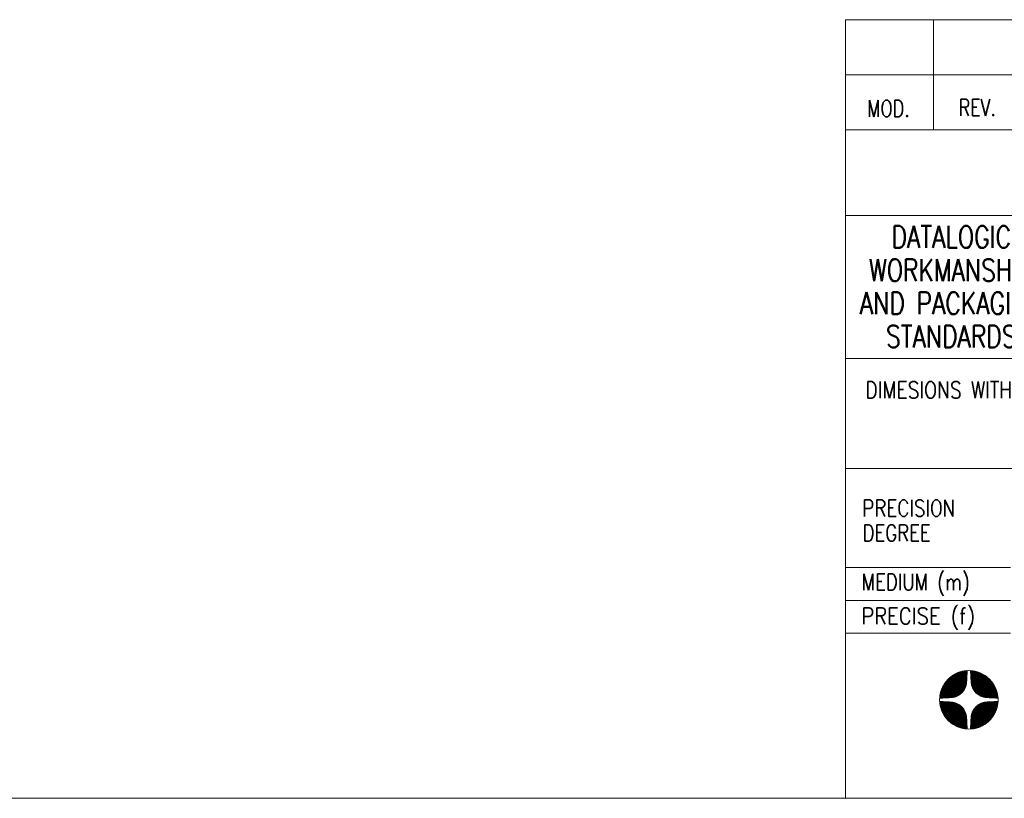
# Model space of a CAD drawing. Header units: millimetres. Extents: x 4 to 415, y -8563 to 292.
# Tile 179 of 256: x 150 to 239, y 5 to 76. Entities that reach past the tile are written whole.
import ezdxf

# ---------------------------------------------------------------- set-up
doc = ezdxf.new("R2010")
doc.units = ezdxf.units.MM
doc.layers.add('1', color=7, linetype='Continuous')
doc.layers.add('256', color=7, linetype='Continuous')
doc.styles.add('blockfont', font='simplex.shx')

# ---------------------------------------------------------------- blocks, each defined once
blk = doc.blocks.new('HATCH1')
at = {"color": 5, "lineweight": 13}
for p, q in [((233.55723, 13.770071), (233.590794, 13.803635)), ((233.559137, 13.744602), (233.616806, 13.802271)), ((233.56127, 13.71936), (233.642818, 13.800908)), ((233.563624, 13.694338), (233.66883, 13.799545)), ((233.566194, 13.669533), (233.694843, 13.798182)), ((233.568974, 13.644938), (233.720855, 13.796818)), ((233.571961, 13.620549), (233.746867, 13.795455)), ((233.57515, 13.596363), (233.772879, 13.794092)), ((233.578537, 13.572374), (233.798891, 13.792729)), ((233.582117, 13.548579), (233.824904, 13.791366)), ((233.585886, 13.524973), (233.850916, 13.790002)), ((233.589842, 13.501553), (233.876928, 13.788639)), ((233.593981, 13.478316), (233.90294, 13.787276)), ((233.598298, 13.455259), (233.928952, 13.785913)), ((233.602792, 13.432377), (233.954965, 13.784549)), ((233.607459, 13.409668), (233.980977, 13.783186)), ((233.612295, 13.387129), (234.006989, 13.781823)), ((233.617299, 13.364757), (234.033001, 13.78046)), ((233.622466, 13.342549), (234.059013, 13.779096)), ((233.627796, 13.320504), (234.085026, 13.777733)), ((233.633285, 13.298617), (234.111038, 13.77637)), ((233.638931, 13.276887), (234.13705, 13.775007)), ((233.644731, 13.255312), (234.163062, 13.773643)), ((233.650683, 13.233889), (234.189074, 13.77228)), ((233.656786, 13.212617), (234.215086, 13.770917)), ((233.663037, 13.191492), (234.241099, 13.769554)), ((233.669433, 13.170513), (234.267111, 13.768191)), ((233.675974, 13.149679), (234.293123, 13.766827)), ((233.682658, 13.128986), (234.319135, 13.765464)), ((233.689481, 13.108435), (234.345147, 13.764101)), ((233.696444, 13.088022), (234.37116, 13.762738)), ((233.703544, 13.067746), (234.397172, 13.761374)), ((233.710779, 13.047606), (234.423184, 13.760011)), ((233.718148, 13.0276), (234.449196, 13.758648)), ((233.72565, 13.007727), (234.475208, 13.757285)), ((233.733284, 12.987984), (234.501221, 13.755921)), ((233.741046, 12.968372), (234.527233, 13.754558)), ((233.748938, 12.948888), (234.553245, 13.753195)), ((233.756956, 12.929531), (234.579257, 13.751832)), ((233.7651, 12.9103), (234.605116, 13.750315)), ((233.773369, 12.891193), (234.630566, 13.74839)), ((233.781762, 12.87221), (234.65562, 13.746068)), ((233.790277, 12.85335), (234.680293, 13.743366)), ((233.798913, 12.834611), (234.704602, 13.740299)), ((233.80767, 12.815992), (234.728558, 13.73688)), ((233.816546, 12.797492), (234.752176, 13.733123)), ((233.82554, 12.779111), (234.775466, 13.729037)), ((233.834652, 12.760848), (234.79844, 13.724635)), ((233.84388, 12.7427), (234.821106, 13.719927)), ((233.853224, 12.724669), (234.843475, 13.71492)), ((233.862682, 12.706752), (234.865555, 13.709624)), ((233.872255, 12.688949), (234.887353, 13.704047)), ((233.881941, 12.671259), (234.908878, 13.698197)), ((233.891739, 12.653682), (234.930136, 13.692079)), ((233.901649, 12.636217), (234.951133, 13.685701)), ((233.91167, 12.618862), (234.971876, 13.679068)), ((233.921801, 12.601618), (234.99237, 13.672187)), ((233.932042, 12.584484), (235.012621, 13.665062)), ((233.942393, 12.567459), (235.032633, 13.657699)), ((233.952851, 12.550542), (235.052411, 13.650102)), ((233.963418, 12.533733), (235.07196, 13.642275)), ((233.974092, 12.517032), (235.091283, 13.634223)), ((233.984873, 12.500437), (235.110385, 13.62595)), ((233.99576, 12.483949), (235.129269, 13.617458)), ((234.006753, 12.467567), (235.147939, 13.608753)), ((234.017851, 12.45129), (235.166397, 13.599835)), ((234.029055, 12.435118), (235.184647, 13.59071)), ((234.040363, 12.41905), (235.202691, 13.581379)), ((234.051775, 12.403087), (235.220533, 13.571845)), ((234.06329, 12.387227), (235.238174, 13.56211)), ((234.07491, 12.371471), (235.255617, 13.552178)), ((234.086632, 12.355817), (235.272864, 13.54205)), ((234.098457, 12.340267), (235.289917, 13.531727)), ((234.110384, 12.324819), (235.306779, 13.521213)), ((234.122413, 12.309473), (235.32345, 13.510509)), ((234.134545, 12.294229), (235.339932, 13.499616)), ((234.146777, 12.279086), (235.356228, 13.488536)), ((234.159112, 12.264045), (235.372337, 13.47727)), ((234.171547, 12.249104), (235.388263, 13.46582)), ((234.184083, 12.234265), (235.404005, 13.454187)), ((234.19672, 12.219527), (235.419565, 13.442372)), ((234.209457, 12.204889), (235.434944, 13.430375)), ((234.222295, 12.190351), (235.450142, 13.418198)), ((234.235233, 12.175914), (235.465162, 13.405842)), ((234.248272, 12.161577), (235.480002, 13.393307)), ((234.26141, 12.14734), (235.494664, 13.380594)), ((234.274649, 12.133203), (235.509148, 13.367702)), ((234.287987, 12.119166), (235.523455, 13.354634)), ((234.301425, 12.105228), (235.537585, 13.341388)), ((234.314963, 12.091391), (235.551538, 13.327966)), ((234.3286, 12.077653), (235.565314, 13.314367)), ((234.342338, 12.064015), (235.578914, 13.300591)), ((234.356175, 12.050477), (235.592337, 13.286639)), ((234.370112, 12.037038), (235.605583, 13.27251)), ((234.384149, 12.0237), (235.618652, 13.258203)), ((234.398285, 12.010461), (235.631544, 13.24372)), ((234.412522, 11.997322), (235.644258, 13.229058)), ((234.426859, 11.984284), (235.656794, 13.214219)), ((234.441296, 11.971345), (235.669151, 13.1992)), ((234.455833, 11.958507), (235.681328, 13.184002)), ((234.47047, 11.945769), (235.693326, 13.168624)), ((234.485209, 11.933132), (235.705142, 13.153065)), ((234.500047, 11.920595), (235.716776, 13.137323)), ((234.514987, 11.908159), (235.728226, 13.121398)), ((234.530028, 11.895825), (235.739493, 13.105289)), ((234.54517, 11.883592), (235.750573, 13.088995)), ((234.560414, 11.87146), (235.761467, 13.072513)), ((234.57576, 11.85943), (235.772172, 13.055842)), ((234.591208, 11.847503), (235.782687, 13.038982)), ((234.606758, 11.835677), (235.79301, 13.021929)), ((234.622411, 11.823955), (235.803139, 13.004683)), ((234.638167, 11.812335), (235.813072, 12.98724)), ((234.654026, 11.800819), (235.822807, 12.9696)), ((234.669989, 11.789407), (235.832342, 12.951759)), ((234.686056, 11.778099), (235.841673, 12.933716)), ((234.702228, 11.766895), (235.8508, 12.915467)), ((234.718504, 11.755796), (235.859718, 12.897009)), ((234.734886, 11.744803), (235.868424, 12.878341)), ((234.751374, 11.733915), (235.876917, 12.859457)), ((234.767968, 11.723134), (235.885191, 12.840356)), ((234.78467, 11.712459), (235.893244, 12.821034)), ((234.801478, 11.701892), (235.901071, 12.801486)), ((234.818394, 11.691433), (235.908669, 12.781708)), ((234.835419, 11.681083), (235.916033, 12.761697)), ((234.852553, 11.670841), (235.923159, 12.741447)), ((234.869797, 11.660709), (235.930041, 12.720954)), ((234.887151, 11.650688), (235.936674, 12.700212)), ((234.904616, 11.640778), (235.943053, 12.679215)), ((234.922192, 11.630979), (235.949172, 12.657959)), ((234.939882, 11.621293), (235.955024, 12.636435)), ((234.957684, 11.61172), (235.960602, 12.614637)), ((234.9756, 11.602261), (235.965899, 12.592559)), ((234.993632, 11.592916), (235.970906, 12.570191)), ((235.011778, 11.583688), (235.975616, 12.547525)), ((235.030042, 11.574576), (235.980019, 12.524553)), ((235.048422, 11.565581), (235.984106, 12.501264)), ((235.066922, 11.556705), (235.987865, 12.477648)), ((235.08554, 11.547948), (235.991284, 12.453692)), ((235.104279, 11.539311), (235.994353, 12.429385)), ((235.123139, 11.530795), (235.997056, 12.404713)), ((235.142121, 11.522402), (235.999379, 12.379661)), ((235.161227, 11.514133), (236.001306, 12.354212)), ((235.180458, 11.505988), (236.002824, 12.328355)), ((235.199814, 11.497969), (236.004187, 12.302342)), ((235.219298, 11.490078), (236.005551, 12.27633)), ((235.23891, 11.482314), (236.006914, 12.250318)), ((235.258652, 11.474681), (236.008277, 12.224306)), ((235.278525, 11.467178), (236.00964, 12.198294)), ((235.29853, 11.459808), (236.011004, 12.172282)), ((235.31867, 11.452573), (236.012367, 12.146269)), ((235.338945, 11.445472), (236.01373, 12.120257)), ((235.359357, 11.438509), (236.015093, 12.094245)), ((235.379909, 11.431685), (236.016457, 12.068233)), ((235.4006, 11.425001), (236.01782, 12.042221)), ((235.421434, 11.41846), (236.019183, 12.016209)), ((235.442412, 11.412062), (236.020546, 11.990196)), ((235.463537, 11.405811), (236.02191, 11.964184)), ((235.484809, 11.399708), (236.023273, 11.938172)), ((235.506231, 11.393755), (236.024636, 11.91216)), ((235.527806, 11.387954), (236.025999, 11.886148)), ((235.549535, 11.382308), (236.027363, 11.860135)), ((235.571421, 11.376818), (236.028726, 11.834123)), ((235.593466, 11.371488), (236.030089, 11.808111)), ((235.615673, 11.36632), (236.031452, 11.782099)), ((235.638044, 11.361316), (236.032815, 11.756087)), ((235.660583, 11.356479), (236.034179, 11.730075)), ((235.683291, 11.351811), (236.035542, 11.704062)), ((235.706172, 11.347317), (236.036905, 11.67805)), ((235.729229, 11.342999), (236.038268, 11.652038)), ((235.752466, 11.33886), (236.039632, 11.626026)), ((235.775885, 11.334903), (236.040995, 11.600014)), ((235.799489, 11.331133), (236.042358, 11.574001)), ((235.823284, 11.327552), (236.043721, 11.547989)), ((235.847272, 11.324165), (236.045085, 11.521977)), ((235.871458, 11.320975), (236.046448, 11.495965)), ((235.895846, 11.317988), (236.047811, 11.469953)), ((235.92044, 11.315206), (236.049174, 11.443941)), ((235.945245, 11.312636), (236.050538, 11.417928)), ((235.970265, 11.310281), (236.051901, 11.391916)), ((235.995507, 11.308147), (236.053264, 11.365904)), ((236.020975, 11.306239), (236.054627, 11.339892))]:
    blk.add_line(p, q, dxfattribs=at)
blk = doc.blocks.new('HATCH3')
at = {"color": 5, "lineweight": 13}
for p, q in [((233.555755, 14.11871), (236.043497, 16.606453)), ((233.557723, 14.148055), (236.014153, 16.604484)), ((233.560049, 14.177755), (235.984452, 16.602159)), ((233.562745, 14.207827), (235.95438, 16.599463)), ((233.565828, 14.238286), (235.923922, 16.59638)), ((233.569314, 14.269147), (235.89306, 16.592893)), ((233.570955, 14.106536), (236.055672, 16.591253)), ((233.573222, 14.30043), (235.861777, 16.588986)), ((233.577571, 14.332154), (235.830053, 16.584637)), ((233.582382, 14.364341), (235.797866, 16.579826)), ((233.58768, 14.397015), (235.765193, 16.574528)), ((233.59349, 14.4302), (235.732008, 16.568718)), ((233.599841, 14.463926), (235.698282, 16.562367)), ((233.599845, 14.10805), (236.054158, 16.562363)), ((233.606764, 14.498225), (235.663983, 16.555444)), ((233.614294, 14.533131), (235.629077, 16.547913)), ((233.622471, 14.568683), (235.593524, 16.539736)), ((233.628734, 14.109564), (236.052644, 16.533474)), ((233.63134, 14.604927), (235.557281, 16.530868)), ((233.640948, 14.641911), (235.520297, 16.52126)), ((233.651354, 14.679692), (235.482516, 16.510854)), ((233.657624, 14.111078), (236.05113, 16.504584)), ((233.662621, 14.718335), (235.443873, 16.499587)), ((233.674825, 14.757914), (235.404294, 16.487383)), ((233.686513, 14.112592), (236.049616, 16.475695)), ((233.688051, 14.798516), (235.363692, 16.474156)), ((233.702403, 14.840243), (235.321965, 16.459804)), ((233.715403, 14.114106), (236.048102, 16.446805)), ((233.718002, 14.883217), (235.278991, 16.444206)), ((233.734992, 14.927583), (235.234625, 16.427215)), ((233.744292, 14.11562), (236.046588, 16.417916)), ((233.753554, 14.97352), (235.188688, 16.408654)), ((233.773182, 14.117134), (236.045074, 16.389027)), ((233.773909, 15.02125), (235.140957, 16.388299)), ((233.79634, 15.071057), (235.091151, 16.365868)), ((233.802071, 14.118648), (236.04356, 16.360137)), ((233.821217, 15.123309), (235.038899, 16.340991)), ((233.830961, 14.120162), (236.042046, 16.331248)), ((233.849037, 15.178505), (234.983703, 16.31317)), ((233.85985, 14.121676), (236.040532, 16.302358)), ((233.880504, 15.237347), (234.924861, 16.281704)), ((233.888739, 14.12319), (236.039018, 16.273469)), ((233.91666, 15.300878), (234.861329, 16.245548)), ((233.917629, 14.124704), (236.037504, 16.244579)), ((233.946518, 14.126218), (236.03599, 16.21569)), ((233.959188, 15.370782), (234.791426, 16.20302)), ((233.975408, 14.127732), (236.034476, 16.186801)), ((234.004297, 14.129246), (236.032962, 16.157911)), ((234.011141, 15.45011), (234.712098, 16.151067)), ((234.033187, 14.130761), (236.031448, 16.129022)), ((234.062076, 14.132275), (236.029934, 16.100132)), ((234.079341, 15.545686), (234.616521, 16.082866)), ((234.090966, 14.133789), (236.02842, 16.071243)), ((234.119855, 14.135303), (236.026906, 16.042353)), ((234.148745, 14.136817), (236.025392, 16.013464)), ((234.177634, 14.138331), (236.023878, 15.984574)), ((234.189084, 15.682804), (234.479403, 15.973124)), ((234.206524, 14.139845), (236.022364, 15.955685)), ((234.235413, 14.141359), (236.02085, 15.926796)), ((234.264302, 14.142873), (236.019336, 15.897906)), ((234.293192, 14.144387), (236.017822, 15.869017)), ((234.322081, 14.145901), (236.016308, 15.840127)), ((234.350971, 14.147415), (236.014794, 15.811238)), ((234.37986, 14.148929), (236.01328, 15.782348)), ((234.40875, 14.150443), (236.011766, 15.753459)), ((234.437639, 14.151957), (236.010252, 15.724569)), ((234.466529, 14.153471), (236.008738, 15.69568)), ((234.495418, 14.154985), (236.007224, 15.666791)), ((234.524308, 14.156499), (236.00571, 15.637901)), ((234.553197, 14.158013), (236.004196, 15.609012)), ((234.582087, 14.159527), (236.002682, 15.580122)), ((234.611255, 14.16132), (236.000889, 15.550954)), ((234.641051, 14.163741), (235.998468, 15.521158)), ((234.671522, 14.166837), (235.995372, 15.490686)), ((234.702721, 14.17066), (235.991549, 15.459488)), ((234.734708, 14.175272), (235.986937, 15.427501)), ((234.767555, 14.180743), (235.981466, 15.394654)), ((234.801346, 14.187159), (235.97505, 15.360863)), ((234.836181, 14.194619), (235.96759, 15.326027)), ((234.872184, 14.203245), (235.958963, 15.290025)), ((234.909502, 14.213189), (235.94902, 15.252706)), ((234.948327, 14.224638), (235.937571, 15.213882)), ((234.988899, 14.237835), (235.924374, 15.173309)), ((235.031541, 14.253102), (235.909107, 15.130667)), ((235.076694, 14.270878), (235.89133, 15.085515)), ((235.124992, 14.291801), (235.870408, 15.037217)), ((235.177412, 14.316846), (235.845363, 14.984797)), ((235.235605, 14.347663), (235.814545, 14.926604)), ((235.302814, 14.387497), (235.774712, 14.859395)), ((235.387599, 14.444906), (235.717302, 14.77461))]:
    blk.add_line(p, q, dxfattribs=at)
blk = doc.blocks.new('HATCH5')
at = {"color": 5, "lineweight": 13}
for p, q in [((236.358574, 16.571414), (236.392138, 16.604978)), ((236.359937, 16.545402), (236.417607, 16.603071)), ((236.3613, 16.519389), (236.442849, 16.600938)), ((236.362663, 16.493377), (236.46787, 16.598584)), ((236.364027, 16.467365), (236.492676, 16.596015)), ((236.36539, 16.441353), (236.517271, 16.593234)), ((236.366753, 16.415341), (236.541659, 16.590247)), ((236.368116, 16.389329), (236.565846, 16.587058)), ((236.36948, 16.363316), (236.589835, 16.583672)), ((236.370843, 16.337304), (236.61363, 16.580092)), ((236.372206, 16.311292), (236.637236, 16.576322)), ((236.373569, 16.28528), (236.660655, 16.572366)), ((236.374933, 16.259268), (236.683892, 16.568227)), ((236.376296, 16.233256), (236.70695, 16.56391)), ((236.377659, 16.207243), (236.729832, 16.559416)), ((236.379022, 16.181231), (236.752541, 16.55475)), ((236.380386, 16.155219), (236.77508, 16.549913)), ((236.381749, 16.129207), (236.797452, 16.54491)), ((236.383112, 16.103195), (236.819659, 16.539742)), ((236.384475, 16.077182), (236.841705, 16.534412)), ((236.385839, 16.05117), (236.863591, 16.528923)), ((236.387202, 16.025158), (236.885321, 16.523278)), ((236.388565, 15.999146), (236.906896, 16.517477)), ((236.389928, 15.973134), (236.928319, 16.511525)), ((236.391292, 15.947122), (236.949592, 16.505422)), ((236.392655, 15.921109), (236.970717, 16.499172)), ((236.394018, 15.895097), (236.991696, 16.492775)), ((236.395381, 15.869085), (237.01253, 16.486234)), ((236.396744, 15.843073), (237.033222, 16.479551)), ((236.398108, 15.817061), (237.053774, 16.472727)), ((236.399471, 15.791049), (237.074187, 16.465764)), ((236.400834, 15.765036), (237.094462, 16.458664)), ((236.402197, 15.739024), (237.114602, 16.451429)), ((236.403561, 15.713012), (237.134608, 16.44406)), ((236.404924, 15.687), (237.154482, 16.436558)), ((236.406287, 15.660988), (237.174224, 16.428925)), ((236.40765, 15.634975), (237.193837, 16.421162)), ((236.409014, 15.608963), (237.213321, 16.41327)), ((236.410377, 15.582951), (237.232678, 16.405252)), ((236.411893, 15.557092), (237.251909, 16.397108)), ((236.413819, 15.531642), (237.271015, 16.388839)), ((236.416141, 15.506589), (237.289998, 16.380446)), ((236.418843, 15.481915), (237.308859, 16.371931)), ((236.42191, 15.457607), (237.327598, 16.363295)), ((236.425328, 15.43365), (237.346217, 16.354538)), ((236.429086, 15.410032), (237.364716, 16.345662)), ((236.433171, 15.386742), (237.383097, 16.336668)), ((236.437573, 15.363769), (237.401361, 16.327556)), ((236.442282, 15.341102), (237.419508, 16.318328)), ((236.447289, 15.318733), (237.43754, 16.308984)), ((236.452584, 15.296654), (237.455457, 16.299526)), ((236.458161, 15.274855), (237.47326, 16.289953)), ((236.464012, 15.25333), (237.490949, 16.280267)), ((236.47013, 15.232073), (237.508526, 16.270469)), ((236.476508, 15.211075), (237.525992, 16.260559)), ((236.48314, 15.190332), (237.543346, 16.250538)), ((236.490022, 15.169838), (237.56059, 16.240407)), ((236.497146, 15.149588), (237.577724, 16.230166)), ((236.50451, 15.129575), (237.59475, 16.219815)), ((236.512107, 15.109797), (237.611666, 16.209357)), ((236.519933, 15.090248), (237.628475, 16.19879)), ((236.527985, 15.070925), (237.645177, 16.188116)), ((236.536259, 15.051823), (237.661771, 16.177335)), ((236.54475, 15.032939), (237.67826, 16.166448)), ((236.553456, 15.014269), (237.694642, 16.155455)), ((236.562373, 14.995811), (237.710919, 16.144357)), ((236.571499, 14.977561), (237.727091, 16.133153)), ((236.58083, 14.959517), (237.743158, 16.121845)), ((236.590364, 14.941676), (237.759122, 16.110433)), ((236.600098, 14.924034), (237.774982, 16.098918)), ((236.610031, 14.906591), (237.790738, 16.087299)), ((236.620159, 14.889344), (237.806391, 16.075576)), ((236.630481, 14.872291), (237.821942, 16.063751)), ((236.640995, 14.85543), (237.83739, 16.051824)), ((236.6517, 14.838759), (237.852736, 16.039795)), ((236.662593, 14.822276), (237.86798, 16.027664)), ((236.673673, 14.805981), (237.883123, 16.015431)), ((236.684938, 14.789871), (237.898164, 16.003097)), ((236.696388, 14.773946), (237.913104, 15.990661)), ((236.708022, 14.758203), (237.927943, 15.978125)), ((236.719837, 14.742643), (237.942682, 15.965488)), ((236.731833, 14.727265), (237.95732, 15.952751)), ((236.74401, 14.712066), (237.971857, 15.939913)), ((236.756367, 14.697047), (237.986294, 15.926975)), ((236.768902, 14.682207), (238.000632, 15.913936)), ((236.781615, 14.667545), (238.014869, 15.900798)), ((236.794506, 14.65306), (238.029006, 15.88756)), ((236.807575, 14.638753), (238.043043, 15.874221)), ((236.82082, 14.624623), (238.05698, 15.860783)), ((236.834243, 14.61067), (238.070818, 15.847245)), ((236.847842, 14.596894), (238.084556, 15.833608)), ((236.861618, 14.583294), (238.098194, 15.81987)), ((236.87557, 14.569871), (238.111732, 15.806033)), ((236.889699, 14.556625), (238.12517, 15.792096)), ((236.904005, 14.543556), (238.138509, 15.778059)), ((236.918489, 14.530664), (238.151748, 15.763923)), ((236.93315, 14.51795), (238.164886, 15.749686)), ((236.94799, 14.505414), (238.177925, 15.735349)), ((236.963008, 14.493057), (238.190864, 15.720912)), ((236.978206, 14.48088), (238.203702, 15.706375)), ((236.993585, 14.468883), (238.21644, 15.691738)), ((237.009144, 14.457067), (238.229077, 15.677)), ((237.024886, 14.445433), (238.241613, 15.662161)), ((237.04081, 14.433982), (238.254049, 15.647221)), ((237.056919, 14.422716), (238.266384, 15.63218)), ((237.073214, 14.411635), (238.278617, 15.617038)), ((237.089696, 14.400741), (238.290748, 15.601794)), ((237.106366, 14.390036), (238.302778, 15.586448)), ((237.123227, 14.379522), (238.314706, 15.571)), ((237.140279, 14.369199), (238.326531, 15.55545)), ((237.157526, 14.35907), (238.338254, 15.539797)), ((237.174968, 14.349137), (238.349873, 15.524042)), ((237.192609, 14.339401), (238.361389, 15.508182)), ((237.210449, 14.329867), (238.372802, 15.492219)), ((237.228493, 14.320535), (238.38411, 15.476152)), ((237.246742, 14.311409), (238.395314, 15.45998)), ((237.265199, 14.302491), (238.406413, 15.443704)), ((237.283868, 14.293784), (238.417406, 15.427322)), ((237.302751, 14.285292), (238.428293, 15.410834)), ((237.321852, 14.277017), (238.439075, 15.39424)), ((237.341175, 14.268965), (238.449749, 15.377539)), ((237.360723, 14.261137), (238.460316, 15.36073)), ((237.3805, 14.253539), (238.470775, 15.343814)), ((237.400512, 14.246175), (238.481126, 15.326789)), ((237.420762, 14.239049), (238.491367, 15.309655)), ((237.441255, 14.232167), (238.501499, 15.292412)), ((237.461997, 14.225534), (238.51152, 15.275058)), ((237.482993, 14.219155), (238.521431, 15.257593)), ((237.50425, 14.213036), (238.53123, 15.240016)), ((237.525774, 14.207185), (238.540916, 15.222327)), ((237.547571, 14.201607), (238.550489, 15.204524)), ((237.56965, 14.19631), (238.559948, 15.186608)), ((237.592018, 14.191302), (238.569292, 15.168577)), ((237.614683, 14.186592), (238.578521, 15.15043)), ((237.637655, 14.182189), (238.587633, 15.132166)), ((237.660944, 14.178103), (238.596627, 15.113786)), ((237.684561, 14.174344), (238.605504, 15.095287)), ((237.708516, 14.170924), (238.614261, 15.076668)), ((237.732823, 14.167855), (238.622898, 15.05793)), ((237.757496, 14.165152), (238.631413, 15.03907)), ((237.782548, 14.162829), (238.639806, 15.020087)), ((237.807996, 14.160902), (238.648076, 15.000981)), ((237.833854, 14.159384), (238.65622, 14.981751)), ((237.859866, 14.158021), (238.664239, 14.962394)), ((237.885878, 14.156658), (238.672131, 14.94291)), ((237.91189, 14.155294), (238.679894, 14.923298)), ((237.937903, 14.153931), (238.687528, 14.903556)), ((237.963915, 14.152568), (238.69503, 14.883683)), ((237.989927, 14.151205), (238.7024, 14.863678)), ((238.015939, 14.149841), (238.709636, 14.843538)), ((238.041951, 14.148478), (238.716736, 14.823263)), ((238.067963, 14.147115), (238.723699, 14.802851)), ((238.093976, 14.145752), (238.730524, 14.7823)), ((238.119988, 14.144388), (238.737207, 14.761608)), ((238.146, 14.143025), (238.743749, 14.740774)), ((238.172012, 14.141662), (238.750146, 14.719796)), ((238.198024, 14.140299), (238.756397, 14.698672)), ((238.224036, 14.138935), (238.762501, 14.6774)), ((238.250049, 14.137572), (238.768454, 14.655977)), ((238.276061, 14.136209), (238.774254, 14.634403)), ((238.302073, 14.134846), (238.779901, 14.612673)), ((238.328085, 14.133482), (238.78539, 14.590787)), ((238.354097, 14.132119), (238.79072, 14.568742)), ((238.380109, 14.130756), (238.795889, 14.546535)), ((238.406122, 14.129393), (238.800893, 14.524164)), ((238.432134, 14.128029), (238.80573, 14.501626)), ((238.458146, 14.126666), (238.810397, 14.478917)), ((238.484158, 14.125303), (238.814891, 14.456036)), ((238.51017, 14.12394), (238.81921, 14.432979)), ((238.536182, 14.122576), (238.823349, 14.409743)), ((238.562195, 14.121213), (238.827305, 14.386324)), ((238.588207, 14.11985), (238.831076, 14.362719)), ((238.614219, 14.118487), (238.834657, 14.338924)), ((238.640231, 14.117123), (238.838044, 14.314936)), ((238.666243, 14.11576), (238.841233, 14.29075)), ((238.692255, 14.114397), (238.844221, 14.266362)), ((238.718268, 14.113034), (238.847003, 14.241769)), ((238.74428, 14.11167), (238.849573, 14.216964)), ((238.770292, 14.110307), (238.851928, 14.191943)), ((238.796304, 14.108944), (238.854062, 14.166701)), ((238.822316, 14.107581), (238.855969, 14.141234))]:
    blk.add_line(p, q, dxfattribs=at)
blk = doc.blocks.new('HATCH7')
at = {"color": 5, "lineweight": 13}
for p, q in [((236.357539, 11.320064), (238.842144, 13.804669)), ((236.359053, 11.348953), (238.813255, 13.803155)), ((236.360567, 11.377842), (238.784365, 13.801641)), ((236.362081, 11.406732), (238.755476, 13.800126)), ((236.363595, 11.435621), (238.726587, 13.798612)), ((236.365109, 11.464511), (238.697697, 13.797098)), ((236.366623, 11.4934), (238.668808, 13.795584)), ((236.368137, 11.52229), (238.639918, 13.79407)), ((236.369601, 11.30475), (238.857458, 13.792607)), ((236.369651, 11.551179), (238.611029, 13.792556)), ((236.371165, 11.580069), (238.582139, 13.791042)), ((236.372679, 11.608958), (238.55325, 13.789528)), ((236.374194, 11.637847), (238.524361, 13.788014)), ((236.375708, 11.666737), (238.495471, 13.7865)), ((236.377222, 11.695626), (238.466582, 13.784986)), ((236.378736, 11.724516), (238.437692, 13.783472)), ((236.38025, 11.753405), (238.408803, 13.781958)), ((236.381764, 11.782295), (238.379913, 13.780444)), ((236.383278, 11.811184), (238.351024, 13.77893)), ((236.384792, 11.840074), (238.322135, 13.777416)), ((236.386306, 11.868963), (238.293245, 13.775902)), ((236.38782, 11.897852), (238.264356, 13.774388)), ((236.389334, 11.926742), (238.235466, 13.772874)), ((236.390848, 11.955631), (238.206577, 13.77136)), ((236.392362, 11.984521), (238.177687, 13.769846)), ((236.393876, 12.01341), (238.148798, 13.768332)), ((236.39539, 12.0423), (238.119908, 13.766818)), ((236.396904, 12.071189), (238.091019, 13.765304)), ((236.398418, 12.100079), (238.06213, 13.76379)), ((236.398944, 11.306718), (238.855491, 13.763264)), ((236.399932, 12.128968), (238.03324, 13.762276)), ((236.401446, 12.157857), (238.004351, 13.760762)), ((236.40296, 12.186747), (237.975461, 13.759248)), ((236.404474, 12.215636), (237.946572, 13.757734)), ((236.405988, 12.244526), (237.917682, 13.75622)), ((236.407502, 12.273415), (237.888793, 13.754706)), ((236.409016, 12.302305), (237.859904, 13.753192)), ((236.41053, 12.331194), (237.831014, 13.751678)), ((236.412325, 12.360364), (237.801844, 13.749883)), ((236.414748, 12.390163), (237.772045, 13.74746)), ((236.417847, 12.420637), (237.741571, 13.744362)), ((236.421673, 12.451838), (237.71037, 13.740536)), ((236.426287, 12.483828), (237.67838, 13.735921)), ((236.428644, 11.309042), (238.853167, 13.733565)), ((236.431762, 12.516679), (237.64553, 13.730446)), ((236.438181, 12.550473), (237.611735, 13.724027)), ((236.445645, 12.585313), (237.576896, 13.716563)), ((236.454276, 12.621319), (237.540889, 13.707932)), ((236.458714, 11.311737), (238.850472, 13.703494)), ((236.464225, 12.658643), (237.503565, 13.697983)), ((236.47568, 12.697474), (237.464735, 13.686528)), ((236.488884, 12.738053), (237.424155, 13.673324)), ((236.489171, 11.314818), (238.84739, 13.673037)), ((236.504159, 12.780703), (237.381505, 13.65805)), ((236.520031, 11.318303), (238.843905, 13.642177)), ((236.521946, 12.825866), (237.336342, 13.640262)), ((236.542881, 12.874177), (237.288031, 13.619327)), ((236.551313, 11.322209), (238.839999, 13.610896)), ((236.567944, 12.926615), (237.235594, 13.594264)), ((236.583035, 11.326556), (238.835652, 13.579173)), ((236.598787, 12.984833), (237.177375, 13.563422)), ((236.61522, 11.331366), (238.830843, 13.546988)), ((236.638663, 13.052085), (237.110124, 13.523545)), ((236.647892, 11.336662), (238.825547, 13.514317)), ((236.681075, 11.34247), (238.819739, 13.481133)), ((236.696171, 13.136968), (237.02524, 13.466037)), ((236.714799, 11.348818), (238.81339, 13.447409)), ((236.749096, 11.355739), (238.806469, 13.413113)), ((236.783999, 11.363268), (238.798941, 13.378209)), ((236.81955, 11.371442), (238.790766, 13.342659)), ((236.85579, 11.380308), (238.7819, 13.306418)), ((236.892772, 11.389914), (238.772295, 13.269437)), ((236.93055, 11.400316), (238.761892, 13.231659)), ((236.969189, 11.41158), (238.750628, 13.193019)), ((237.008764, 11.42378), (238.738428, 13.153444)), ((237.049363, 11.437003), (238.725205, 13.112846)), ((237.091086, 11.451351), (238.710858, 13.071123)), ((237.134055, 11.466944), (238.695264, 13.028154)), ((237.178415, 11.483929), (238.678279, 12.983793)), ((237.224346, 11.502485), (238.659724, 12.937862)), ((237.27207, 11.522833), (238.639376, 12.890139)), ((237.321868, 11.545256), (238.616953, 12.840341)), ((237.37411, 11.570122), (238.592086, 12.788098)), ((237.429294, 11.597931), (238.564277, 12.732914)), ((237.488121, 11.629382), (238.532826, 12.674088)), ((237.551633, 11.665519), (238.49669, 12.610576)), ((237.621508, 11.708019), (238.454189, 12.5407)), ((237.700793, 11.759928), (238.40228, 12.461415)), ((237.796286, 11.828046), (238.334163, 12.365922)), ((237.933104, 11.937489), (238.22472, 12.229104))]:
    blk.add_line(p, q, dxfattribs=at)
blk = doc.blocks.new('TabularNote1')
at = {"layer": '1', "color": 172, "linetype": 'Continuous', "lineweight": 18}
for p, q in [((225.000016, 75.794266), (233.000016, 75.794266)), ((225.000016, 75.794266), (225.000016, 70.794266)), ((233.000016, 75.794266), (233.000016, 70.794266)), ((233.000016, 75.794266), (241.000016, 75.794266)), ((225.000016, 70.794266), (233.000016, 70.794266)), ((233.000016, 70.794266), (241.000016, 70.794266))]:
    blk.add_line(p, q, dxfattribs=at)

msp = doc.modelspace()

# ---------------------------------------------------------------- linework, layer by layer
at = {"layer": '256', "color": 4, "linetype": 'Continuous', "lineweight": 18}
for p, q in [((233, 72.7943), (233, 65.7943)), ((225, 70.7943), (415, 70.7943)), ((225, 58), (415, 58)), ((225, 35), (415, 35)), ((225, 26), (240, 26)), ((225, 23), (240, 23))]:
    msp.add_line(p, q, dxfattribs=at)
at = {"layer": '256', "color": 3, "linetype": 'Continuous', "lineweight": 18}
for p, q in [((225, 70.7943), (225, 5)), ((225, 65.7943), (415, 65.7943)), ((225, 45), (233, 45)), ((225, 45), (233, 45)), ((233, 45), (241, 45)), ((233, 45), (241, 45)), ((225, 20), (240, 20)), ((15, 5), (415, 5))]:
    msp.add_line(p, q, dxfattribs=at)
at = {"layer": '256', "color": 5, "linetype": 'Continuous', "lineweight": 18}
for p, q in [((236.0026, 15.579), (236.0568, 16.6122)), ((236.0026, 15.579), (236.0565, 16.6072)), ((236.4106, 15.579), (236.3564, 16.6122)), ((236.3567, 16.6072), (236.4106, 15.579)), ((234.5832, 14.1596), (233.55, 14.1054)), ((234.5832, 13.7516), (233.55, 13.8058)), ((233.555, 14.1057), (234.5832, 14.1596)), ((234.5832, 13.7516), (233.555, 13.8055)), ((237.83, 14.1596), (238.8582, 14.1057)), ((237.83, 14.1596), (238.8632, 14.1054)), ((237.83, 13.7516), (238.8632, 13.8058)), ((238.8582, 13.8055), (237.83, 13.7516)), ((236.0565, 11.304), (236.0026, 12.3322)), ((236.0026, 12.3322), (236.0568, 11.299)), ((236.4106, 12.3322), (236.3564, 11.299)), ((236.4106, 12.3322), (236.3567, 11.304))]:
    msp.add_line(p, q, dxfattribs=at)
msp.add_circle((236.2066, 13.9556), 2.6559, dxfattribs=at)
for centre, radius, start, end in [((236.2066, 13.9556), 2.6559, 93.239752, 176.76025), ((236.2066, 13.9556), 2.6559, 3.239752, 86.760247), ((234.5047, 15.6575), 1.5, 273, 357), ((234.5047, 15.6575), 1.5, 273, 357), ((237.9085, 15.6575), 1.5, 183, 267), ((237.9085, 15.6575), 1.5, 183, 267), ((236.2066, 13.9556), 2.6559, 183.23975, 266.76025), ((234.5047, 12.2537), 1.5, 3, 86.999999), ((234.5047, 12.2537), 1.5, 3, 87), ((236.2066, 13.9556), 2.6559, 273.23975, 356.76025), ((237.9085, 12.2537), 1.5, 93, 177), ((237.9085, 12.2537), 1.5, 93, 177)]:
    msp.add_arc(centre, radius, start, end, dxfattribs=at)

# ---------------------------------------------------------------- block references
at = {"layer": '1', "color": 172, "linetype": 'Continuous', "lineweight": 18}
msp.add_blockref('TabularNote1', (0, 0), dxfattribs=at)
at = {"layer": '256', "color": 5, "linetype": 'Continuous', "lineweight": 13}
for name in ['HATCH3', 'HATCH5', 'HATCH1', 'HATCH7']:
    msp.add_blockref(name, (0, 0), dxfattribs=at)

# ---------------------------------------------------------------- texts
at = {"layer": '256', "color": 1, "linetype": 'Continuous', "lineweight": 13, "char_height": 2, "attachment_point": 8, "line_spacing_factor": 0.903614, "style": 'blockfont'}
for insert in [(229.0455, 71.0769), (237.1234, 70.9757)]:
    msp.add_mtext('\\W0.9844; ', dxfattribs=dict(at, insert=insert))
at = {"layer": '256', "color": 4, "linetype": 'Continuous', "lineweight": 13, "char_height": 1.5, "line_spacing_factor": 0.903614, "style": 'blockfont'}
for s, insert, attachment_point in [('\\W0.7821;MOD.', (228.899, 66.972), 8), ('\\W0.7742;REV.', (236.9795, 67.0583), 8), ('\\W0.8308;DIMESIONS WITHOUT TOLERANCE DEGREE:', (226.7988, 41.3834), 7), ('\\W0.8120;PRECISION', (226.5171, 30.6301), 7), ('\\W0.8036;DEGREE', (226.5446, 28.3801), 7), ('\\W0.7974;MEDIUM (m)', (226.4595, 23.4175), 7), ('\\W0.8715;PRECISE (f)', (226.422, 20.318), 7)]:
    msp.add_mtext(s, dxfattribs=dict(at, insert=insert, attachment_point=attachment_point))
at = {"layer": '256', "color": 3, "linetype": 'Continuous', "lineweight": 13, "insert": (234.6121, 46), "char_height": 2, "attachment_point": 8, "line_spacing_factor": 0.903614, "style": 'blockfont'}
msp.add_mtext('\\W0.7821;DATALOGIC\\PWORKMANSHIP\\PAND PACKAGING\\PSTANDARDS', dxfattribs=at)

doc.saveas('drawing.dxf')
